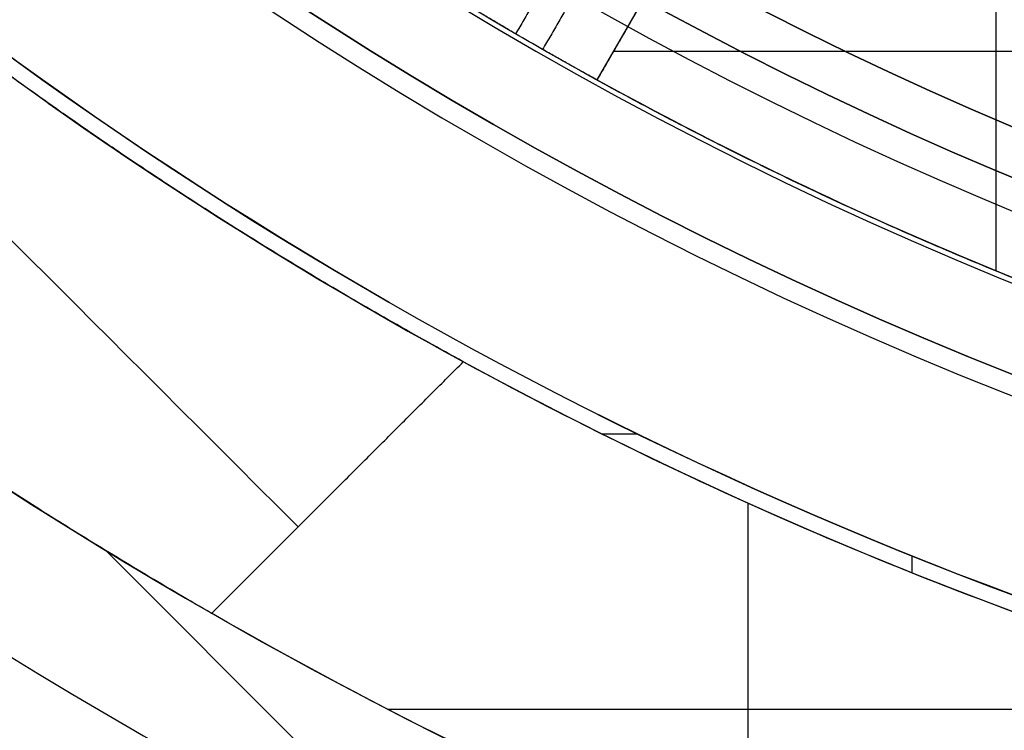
# Model space of a CAD drawing. Header units: centimetres. Extents: x -10 to 8.9, y -34.1 to -8.
# Tile 42 of 256: x -6.943 to -6.785, y -33.855 to -33.741. Entities that reach past the tile are written whole.
import ezdxf

# ---------------------------------------------------------------- set-up
doc = ezdxf.new("R2010")
doc.units = ezdxf.units.CM
doc.layers.add('Default', color=7, linetype='Continuous', true_color=0x000000)

msp = doc.modelspace()

# ---------------------------------------------------------------- linework, layer by layer
at = {"layer": 'Default'}
for p, q in [((-6.81905, -33.69601, -1.13006), (-6.85036, -33.75024, -1.13006)), ((-6.78633, -33.69601, -1.065), (-6.78633, -33.78089, -1.065)), ((-6.72587, -33.74569, -1.065), (-6.84773, -33.74569, -1.065)), ((-6.84384, -33.80713, -0.695), (-6.8495, -33.80713, -0.695)), ((-6.82611, -33.81821, -0.61), (-6.82611, -33.87807, -0.61)), ((-6.75649, -33.99857, -1.05), (-6.92923, -33.82584, -1.05)), ((-6.79978, -33.8267, -0.695), (-6.79978, -33.82939, -0.695)), ((-6.74, -33.85138, -0.61), (-6.88384, -33.85138, -0.61))]:
    msp.add_line(p, q, dxfattribs=at)
for centre, radius, start, end in [((-6.55, -33.205, -0.76), 0.775, 99.40565, 224.05428), ((-6.55, -33.205, 0.45), 0.6, 90, 270), ((-6.55, -33.205, -0.16125), 0.75, 180, 243.19189), ((-6.55, -33.205, -1.24), 0.64, 180, 0), ((-6.55, -33.205, 0.2), 0.63677, 180, 0), ((-6.55, -33.205, 0.1625), 0.62317, 180, 0), ((-6.55, -33.205, 0.17875), 0.6075, 180, 0), ((-6.55, -33.205, -1.23049), 0.6075, 180, 0), ((-6.55, -33.205, 0.17821), 0.55, 180, 0), ((-6.55, -33.205, 0.195), 0.55, 180, 0), ((-6.55, -33.205, -0.9525), 0.67, 233.58368, 261.41632), ((-6.55, -33.205, -0.695), 0.6725, 233.56351, 261.43649), ((-6.55, -33.205, -0.6525), 0.6725, 234.71694, 260.28306), ((-6.55, -33.205, -0.8725), 0.7275, 232.90072, 262.09928), ((-6.55, -33.205, -0.61), 0.6725, 241.41113, 253.58887), ((-6.55, -33.205, -1.05), 0.7275, 235, 260)]:
    msp.add_arc(centre, radius, start, end, dxfattribs=at)
at = {"layer": 'Default', "extrusion": (0, 0, -1)}
for centre, radius, start, end in [((6.55, -33.205, -0.35), 0.6, 270, 90), ((6.55, -33.205, -0.4), 0.6, 270, 90), ((6.55, -33.205, -0.2), 0.63677, 180, 0), ((6.55, -33.205, -0.18098), 0.6125, 180, 0), ((6.55, -33.205, -0.1625), 0.6075, 180, 0), ((6.55, -33.205, -0.195), 0.6075, 180, 0), ((6.55, -33.205, 1.22098), 0.6075, 180, 0), ((6.55, -33.205, 1.24), 0.6075, 180, 0), ((6.55, -33.205, -0.1866), 0.55, 180, 0), ((6.55, -33.205, 1.195), 0.6225, 300.2301, 312.45132), ((6.55, -33.205, 1.195), 0.6225, 299.7699, 300.2301), ((6.55, -33.205, 0.695), 0.67, 278.5957, 306.4043), ((6.55, -33.205, 1.195), 0.6225, 287.54868, 299.7699), ((6.55, -33.205, 1.065), 0.6225, 288.4896, 298.84941), ((6.55, -33.205, 0.61), 0.7275, 285.1394, 299.8606)]:
    msp.add_arc(centre, radius, start, end, dxfattribs=at)
at = {"layer": 'Default', "extrusion": (0.707107, 0.707107, 0)}
msp.add_arc((-19.03793, -0.7, -28.79364), 0.09, 360, 90, dxfattribs=at)
at = {"layer": 'Default'}
for points, degree in [([(-6.81905, -33.69601, -1.065), (-6.83471, -33.72313, -1.065), (-6.85036, -33.75024, -1.065)], 2), ([(-6.84265, -33.70685, -1.195), (-6.85303, -33.72485, -1.195), (-6.86341, -33.74285, -1.195)], 2), ([(-6.83829, -33.70937, -1.195), (-6.84869, -33.72736, -1.195), (-6.85908, -33.74535, -1.195)], 2), ([(-6.82835, -33.71212, -1.185), (-6.83936, -33.73118, -1.185), (-6.85036, -33.75024, -1.185)], 2), ([(-6.86341, -33.74285, -1.195), (-6.86406, -33.74247, -1.195), (-6.86535, -33.74171, -1.19483), (-6.86718, -33.74063, -1.19409), (-6.86883, -33.73965, -1.19288), (-6.8702, -33.73884, -1.19129), (-6.87123, -33.73821, -1.18937), (-6.87187, -33.73783, -1.18725), (-6.87201, -33.73774, -1.18575), (-6.87201, -33.73774, -1.185)], 3), ([(-6.85036, -33.75024, -1.185), (-6.85036, -33.75024, -1.18575), (-6.85051, -33.75016, -1.18725), (-6.85116, -33.7498, -1.18937), (-6.85222, -33.74922, -1.19129), (-6.8536, -33.74844, -1.19288), (-6.85528, -33.7475, -1.19409), (-6.85713, -33.74646, -1.19483), (-6.85843, -33.74572, -1.195), (-6.85908, -33.74535, -1.195)], 3), ([(-6.87181, -33.79551, -0.61), (-6.87566, -33.7934, -0.61), (-6.88328, -33.78915, -0.61059), (-6.89421, -33.78278, -0.6132), (-6.90453, -33.7765, -0.61745), (-6.91403, -33.77049, -0.62325), (-6.92262, -33.76486, -0.63048), (-6.93019, -33.75974, -0.63901), (-6.93661, -33.75528, -0.64868), (-6.94184, -33.75156, -0.65931), (-6.94579, -33.7487, -0.67073), (-6.9484, -33.74679, -0.68268), (-6.94923, -33.74617, -0.69088), (-6.94942, -33.74604, -0.695)], 3), ([(-6.85036, -33.75024, -1.065), (-6.85036, -33.75024, -1.125), (-6.85036, -33.75024, -1.185)], 2), ([(-6.79981, -33.77518, -1.195), (-6.79981, -33.77518, -1.13), (-6.79981, -33.77518, -1.065)], 2), ([(-6.91222, -33.83592, -0.61), (-6.9158, -33.83386, -0.61), (-6.9229, -33.8297, -0.61053), (-6.93314, -33.82347, -0.61288), (-6.94288, -33.81733, -0.61673), (-6.9519, -33.81144, -0.62198), (-6.96017, -33.80587, -0.62856), (-6.96754, -33.80077, -0.63634), (-6.97394, -33.79623, -0.64519), (-6.97929, -33.79235, -0.65499), (-6.98351, -33.78924, -0.66553), (-6.98657, -33.78695, -0.6767), (-6.98841, -33.78556, -0.68824), (-6.98883, -33.78525, -0.69608), (-6.98883, -33.78525, -0.7)], 3), ([(-6.91222, -33.83592, -0.61), (-6.89201, -33.81571, -0.61), (-6.87181, -33.79551, -0.61)], 2)]:
    msp.add_open_spline(points, degree=degree, dxfattribs=at)
msp.add_rational_spline([(-6.85036, -33.75024, -1.13), (-6.80093, -33.77747, -1.13), (-6.74741, -33.79537, -1.13)], [0.99626717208, 0.992190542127, 0.996251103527], degree=2, dxfattribs=at)

doc.saveas('drawing.dxf')
